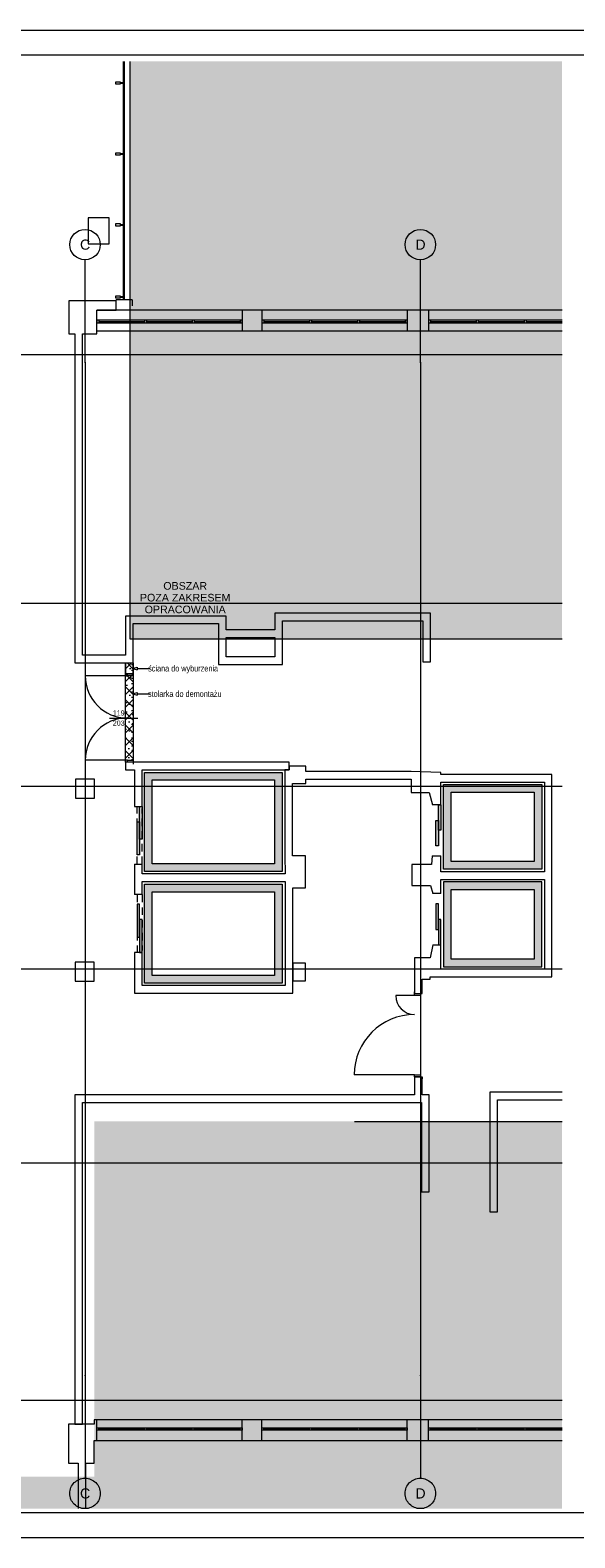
# Paper-space layout 'A-18 ROZBIÓRKI - PIĘTRO 0' of a CAD drawing. Header units: millimetres. Extents: x 0 to 540, y 0 to 297.
# Tile 4 of 7: x 195 to 302, y 0 to 297. Entities that reach past the tile are written whole.
import ezdxf
from ezdxf.xclip import XClip

# ---------------------------------------------------------------- set-up
doc = ezdxf.new("R2010")
doc.units = ezdxf.units.MM
doc.header["$MEASUREMENT"] = 0
doc.header["$XCLIPFRAME"] = 0
for name, pattern in [('ACAD_ISO03W100', [300, 120, -180]), ('DASHDOTX2', [1000, 500, -250, 0, -250]), ('Przer. długie kreski', [2.5, 1.5, -1]), ('PRZERYWANA_DU_A', [550, 350, -200])]:
    doc.linetypes.add(name, pattern=pattern)
for name, color, linetype, lineweight in [('0_Nr_pióra__2', 8, 'Continuous', 13), ('A_linie przekroju_Nr_pióra__1', 7, 'Continuous', 20), ('A_podkład_Nr_pióra__2', 8, 'Continuous', 13), ('A_winda_Nr_pióra__1', 7, 'Continuous', 20), ('A_ściany_Nr_pióra__1', 7, 'Continuous', 20), ('Drzwi Archicad_Nr_pióra__1', 7, 'Continuous', 20), ('Znaczniki drzwi Archicada_Nr_pióra__3', 252, 'Continuous', 13)]:
    doc.layers.add(name, color=color, linetype=linetype, lineweight=lineweight)
for name, color, linetype, lineweight, true_color in [('A_Arkusz_Nr_pióra__255', 7, 'Continuous', 15, 0x242424), ('A_opis_Nr_pióra__255', 7, 'Continuous', 15, 0x242424), ('A_opis_Nr_pióra__7', 7, 'Continuous', 18, 0x171717), ('A_opis_Nr_pióra__8', 7, 'Continuous', 13, 0x4c4c4c), ('A_osie_Nr_pióra__16', 7, 'Continuous', 5, 0x0f0f0f), ('A_osie_Nr_pióra__76', 7, 'Continuous', 5, 0x2d2d2d), ('A_rozbiórki_Nr_pióra__10', 7, 'Continuous', 13, 0x4b4b4b), ('A_ściany_Nr_pióra__19', 7, 'Continuous', 5, 0x191919), ('Okna Archicada_Nr_pióra__19', 7, 'Continuous', 5, 0x191919)]:
    doc.layers.add(name, color=color, linetype=linetype, lineweight=lineweight, true_color=true_color)
for name, color, linetype in [('A_podrys', 7, 'Continuous'), ('A_rozbiórki', 7, 'Continuous'), ('A_winda', 7, 'Continuous')]:
    doc.layers.add(name, color=color, linetype=linetype)
doc.styles.add('STYL_AUTOMATYCZNY_1', font='arial.ttf')
doc.styles.add('STYL_AUTOMATYCZNY_2', font='ARIALN.TTF')

# ---------------------------------------------------------------- blocks, each defined once
blk = doc.blocks.new('Rysunek_1_1', base_point=(-1569.62, -297.03))
at = {"linetype": 'Continuous', "lineweight": 0, "true_color": 0x484848}
for points in [[(49.12, 5.75), (299.57, 5.75), (299.57, 82.04), (207.5, 82.04), (207.5, 12.04), (172.5, 12.04), (172.5, 82.04), (57.5, 82.04), (57.5, 290.85), (49.12, 290.85)], [(299.57, 290.85), (214.57, 290.85), (214.57, 177.04), (299.57, 177.04)]]:
    blk.add_hatch(color=251, dxfattribs=at).paths.add_polyline_path(points)
at = {"layer": 'A_rozbiórki', "linetype": 'Continuous', "lineweight": 0, "true_color": 0x4b4b4b}
h = blk.add_hatch(dxfattribs=at)
h.set_pattern_fill('facing_tile_0001', color=251, style=0, pattern_type=2)
h.set_pattern_definition([(45, (-1569.6248, -297.0338), (-1.2572359, 1.2572359), []), (135, (-1569.6248, -297.0338), (1.2572359, 1.2572359), []), (90, (-1570.882, -295.7765), (-1.6002, 0), [0, -1.0668, 0, -1.6002]), (155, (-1569.6248, -294.5193), (0.6762737, 1.4502737), [0, -0.78232, 0, -1.35128])])
h.paths.add_polyline_path([(213.66, 172.35), (213.66, 152.79), (215.16, 152.79), (215.16, 172.35)])
at = {"layer": 'A_winda', "linetype": 'Continuous', "lineweight": 0, "true_color": 0xfdfdfd}
h = blk.add_hatch(color=7, dxfattribs=at)
h.paths.add_polyline_path([(217.4, 150.79), (217.4, 131.29), (244.49, 131.29), (244.49, 150.79)])
h.paths.add_polyline_path([(242.99, 149.29), (242.99, 132.79), (218.9, 132.79), (218.9, 149.29)], flags=0)
h = blk.add_hatch(color=7, dxfattribs=at)
h.paths.add_polyline_path([(276.21, 148.39), (276.21, 131.72), (295.57, 131.72), (295.57, 148.39)])
h.paths.add_polyline_path([(294.07, 146.89), (294.07, 133.22), (277.71, 133.22), (277.71, 146.89)], flags=0)
for points in [[(216.4, 137.6), (216.9, 137.6), (216.9, 144.1), (216.4, 144.1)], [(275.21, 139.39), (275.71, 139.39), (275.71, 144.39), (275.21, 144.39)], [(215.9, 134.54), (216.4, 134.54), (216.4, 141.04), (215.9, 141.04)], [(274.71, 136.33), (275.21, 136.33), (275.21, 141.33), (274.71, 141.33)], [(215.9, 124.86), (215.9, 118.36), (216.4, 118.36), (216.4, 124.86)], [(274.71, 124.87), (274.71, 119.87), (275.21, 119.87), (275.21, 124.87)], [(216.4, 121.8), (216.4, 115.3), (216.9, 115.3), (216.9, 121.8)], [(275.21, 121.81), (275.21, 116.81), (275.71, 116.81), (275.71, 121.81)]]:
    blk.add_hatch(color=7, dxfattribs=at).paths.add_polyline_path(points)
h = blk.add_hatch(color=7, dxfattribs=at)
h.paths.add_polyline_path([(217.4, 128.79), (217.4, 109.29), (244.49, 109.29), (244.49, 128.79)])
h.paths.add_polyline_path([(242.99, 127.29), (242.99, 110.79), (218.9, 110.79), (218.9, 127.29)], flags=0)
h = blk.add_hatch(color=7, dxfattribs=at)
h.paths.add_polyline_path([(295.57, 129.22), (276.21, 129.22), (276.21, 112.51), (295.57, 112.51)])
h.paths.add_polyline_path([(294.07, 127.72), (294.07, 114.01), (277.71, 114.01), (277.71, 127.72)], flags=0)
at = {"layer": '0_Nr_pióra__2', "color": 8, "linetype": 'PRZERYWANA_DU_A', "lineweight": 13, "flags": 128}
for points in [[(57.5, 290.85), (57.5, 82.04), (172.5, 82.04), (172.5, 12.04), (207.5, 12.04), (207.5, 82.04), (299.57, 82.04)], [(299.57, 177.04), (214.57, 177.04), (214.57, 290.85)], [(299.57, 82.04), (299.57, 177.04)]]:
    blk.add_lwpolyline(points, dxfattribs=at)
at = {"layer": 'A_linie przekroju_Nr_pióra__1', "color": 7, "linetype": 'ACAD_ISO03W100', "lineweight": 20}
blk.add_line((68.6, 119.87), (299.57, 119.87), dxfattribs=at)
at = {"layer": 'A_opis_Nr_pióra__255', "color": 250, "linetype": 'Continuous', "lineweight": 15, "true_color": 0x242424}
for p, q in [((215, 171.25), (215.94, 171.5)), ((215, 171.25), (215.94, 171)), ((215.94, 171.5), (215.94, 171)), ((215.94, 171.25), (216.28, 171.25)), ((216.28, 171.25), (218.52, 171.25)), ((214.99, 166.25), (215.92, 166.5)), ((215.92, 166.5), (215.92, 166)), ((214.99, 166.25), (215.92, 166)), ((215.92, 166.25), (216.28, 166.25)), ((216.28, 166.25), (218.52, 166.25))]:
    blk.add_line(p, q, dxfattribs=at)
at = {"layer": 'A_osie_Nr_pióra__16', "color": 250, "linetype": 'DASHDOTX2', "lineweight": 5, "true_color": 0x0f0f0f}
for p, q in [((205.67, 231.5), (205.67, 251.75)), ((271.67, 231.5), (271.67, 251.75)), ((299.57, 233.04), (75.37, 233.04)), ((205.67, 231.5), (205.67, 32)), ((271.67, 231.5), (271.67, 32)), ((299.57, 184.04), (75.37, 184.04)), ((299.57, 148.04), (75.37, 148.04)), ((299.57, 112.04), (75.37, 112.04)), ((299.57, 73.81), (75.37, 73.81)), ((205.67, 32), (205.67, 11.75)), ((271.67, 32), (271.67, 11.75)), ((299.57, 27.06), (75.37, 27.06))]:
    blk.add_line(p, q, dxfattribs=at)
for p in [(205.67, 231.5), (205.67, 231.5), (271.67, 231.5), (271.67, 231.5), (205.67, 32), (205.67, 32), (271.67, 32), (271.67, 32)]:
    blk.add_point(p, dxfattribs=at)
at = {"layer": 'A_osie_Nr_pióra__76', "color": 250, "linetype": 'Continuous', "lineweight": 5, "true_color": 0x2d2d2d}
for centre in [(205.67, 254.75), (271.67, 254.75), (205.67, 8.75), (271.67, 8.75)]:
    blk.add_circle(centre, 3, dxfattribs=at)
at = {"layer": 'A_podkład_Nr_pióra__2', "color": 8, "linetype": 'Continuous', "lineweight": 13}
for p, q in [((213.18, 290.85), (213.18, 243.87)), ((213.43, 243.87), (213.43, 290.85)), ((211.74, 286.33), (211.74, 286.85)), ((211.74, 286.85), (212.56, 286.85)), ((212.56, 286.33), (211.74, 286.33)), ((212.56, 286.85), (212.56, 286.33)), ((212.56, 286.69), (213.18, 286.69)), ((213.18, 286.49), (212.56, 286.49)), ((213.38, 286.85), (213.18, 286.85)), ((213.18, 286.33), (213.38, 286.33)), ((213.38, 286.33), (213.38, 286.85)), ((211.74, 272.35), (211.74, 272.86)), ((211.74, 272.86), (212.56, 272.86)), ((212.56, 272.35), (211.74, 272.35)), ((212.56, 272.86), (212.56, 272.35)), ((212.56, 272.71), (213.18, 272.71)), ((213.18, 272.5), (212.56, 272.5)), ((213.38, 272.86), (213.18, 272.86)), ((213.18, 272.35), (213.38, 272.35)), ((213.38, 272.35), (213.38, 272.86)), ((211.74, 258.37), (211.74, 258.88)), ((211.74, 258.88), (212.56, 258.88)), ((212.56, 258.88), (212.56, 258.37)), ((212.56, 258.73), (213.18, 258.73)), ((213.18, 258.52), (212.56, 258.52)), ((213.38, 258.88), (213.18, 258.88)), ((213.38, 258.37), (213.38, 258.88)), ((212.56, 258.37), (211.74, 258.37)), ((213.18, 258.37), (213.38, 258.37)), ((211.74, 244.18), (211.74, 244.69)), ((211.74, 244.69), (212.56, 244.69)), ((212.56, 244.18), (211.74, 244.18)), ((211.78, 242.67), (211.78, 243.87)), ((214.93, 243.87), (211.78, 243.87)), ((212.56, 244.69), (212.56, 244.18)), ((212.56, 244.54), (213.18, 244.54)), ((213.18, 244.33), (212.56, 244.33)), ((213.38, 244.69), (213.18, 244.69)), ((213.18, 244.18), (213.38, 244.18)), ((213.38, 244.18), (213.38, 244.69)), ((214.93, 243.87), (214.93, 242.67))]:
    blk.add_line(p, q, dxfattribs=at)
at = {"layer": 'A_rozbiórki_Nr_pióra__10', "color": 251, "linetype": 'ACAD_ISO03W100', "lineweight": 13, "true_color": 0x4b4b4b, "flags": 128}
blk.add_lwpolyline([(213.66, 172.35), (215.16, 172.35), (215.16, 152.79), (213.66, 152.79)], close=True, dxfattribs=at)
at = {"layer": 'A_winda_Nr_pióra__1', "color": 7, "linetype": 'Przer. długie kreski', "lineweight": 20}
for p, q in [((215.9, 132.7), (215.9, 144.1)), ((216.9, 132.7), (216.9, 143.7)), ((215.9, 126.7), (215.9, 115.3)), ((216.9, 126.7), (216.9, 115.7))]:
    blk.add_line(p, q, dxfattribs=at)
at = {"layer": 'A_winda_Nr_pióra__1', "color": 7, "linetype": 'PRZERYWANA_DU_A', "lineweight": 20, "flags": 128}
for points in [[(217.4, 150.79), (244.49, 150.79), (244.49, 131.29), (217.4, 131.29)], [(242.99, 149.29), (242.99, 132.79), (218.9, 132.79), (218.9, 149.29)], [(276.21, 148.39), (295.57, 148.39), (295.57, 131.72), (276.21, 131.72)], [(294.07, 146.89), (294.07, 133.22), (277.71, 133.22), (277.71, 146.89)], [(217.4, 128.79), (244.49, 128.79), (244.49, 109.29), (217.4, 109.29)], [(295.57, 129.22), (276.21, 129.22), (276.21, 112.51), (295.57, 112.51)], [(294.07, 127.72), (294.07, 114.01), (277.71, 114.01), (277.71, 127.72)], [(242.99, 127.29), (242.99, 110.79), (218.9, 110.79), (218.9, 127.29)]]:
    blk.add_lwpolyline(points, close=True, dxfattribs=at)
at = {"layer": 'A_winda_Nr_pióra__1', "color": 7, "linetype": 'Continuous', "lineweight": 20, "flags": 128}
for points in [[(216.4, 137.6), (216.4, 144.1), (216.9, 144.1), (216.9, 137.6)], [(275.21, 139.39), (275.21, 144.39), (275.71, 144.39), (275.71, 139.39)], [(215.9, 134.54), (215.9, 141.04), (216.4, 141.04), (216.4, 134.54)], [(274.71, 136.33), (274.71, 141.33), (275.21, 141.33), (275.21, 136.33)], [(215.9, 124.86), (215.9, 118.36), (216.4, 118.36), (216.4, 124.86)], [(274.71, 124.87), (274.71, 119.87), (275.21, 119.87), (275.21, 124.87)], [(216.4, 121.8), (216.4, 115.3), (216.9, 115.3), (216.9, 121.8)], [(275.21, 121.81), (275.21, 116.81), (275.71, 116.81), (275.71, 121.81)]]:
    blk.add_lwpolyline(points, close=True, dxfattribs=at)
at = {"layer": 'A_ściany_Nr_pióra__1', "color": 7, "linetype": 'Continuous', "lineweight": 20}
for p, q in [((236.57, 241.85), (236.57, 237.8)), ((240.47, 241.85), (240.47, 237.8)), ((269.07, 241.85), (269.07, 237.8)), ((273.27, 241.85), (273.27, 237.8)), ((213.66, 170.21), (213.66, 170.58)), ((214.01, 170.21), (213.66, 170.21)), ((215.16, 170.21), (214.01, 170.21)), ((215.16, 170.21), (215.16, 170.58)), ((213.66, 152.79), (213.66, 152.42)), ((214.01, 152.79), (213.66, 152.79)), ((215.16, 152.79), (214.01, 152.79)), ((215.16, 152.79), (215.16, 152.42)), ((215.4, 144.1), (216.9, 144.1)), ((275.71, 144.39), (274.07, 144.39)), ((273.99, 134.32), (275.71, 134.32)), ((215.4, 132.7), (216.9, 132.7)), ((216.9, 126.7), (215.4, 126.7)), ((275.71, 126.93), (274.11, 126.93)), ((274.13, 116.81), (275.71, 116.81)), ((216.9, 115.3), (215.4, 115.3)), ((270.53, 107.21), (270.53, 107.58)), ((270.53, 107.21), (271.68, 107.21)), ((271.68, 107.21), (272.03, 107.21)), ((272.03, 107.21), (272.03, 107.58)), ((270.53, 90.81), (270.53, 90.44)), ((270.53, 90.81), (271.68, 90.81)), ((271.68, 90.81), (272.03, 90.81)), ((272.03, 90.81), (272.03, 90.44)), ((207.97, 19.19), (207.97, 23.24)), ((236.57, 19.19), (236.57, 23.24)), ((240.47, 19.19), (240.47, 23.24)), ((269.07, 19.19), (269.07, 23.24)), ((273.27, 19.19), (273.27, 23.24))]:
    blk.add_line(p, q, dxfattribs=at)
at = {"layer": 'A_ściany_Nr_pióra__1', "color": 7, "linetype": 'Continuous', "lineweight": 20, "flags": 128}
for points in [[(206.3, 260.03), (206.3, 254.93)], [(210.4, 260.03), (206.3, 260.03)], [(210.4, 254.93), (210.4, 260.03)], [(206.3, 254.93), (210.4, 254.93)], [(202.45, 243.66), (202.45, 237.19)], [(211.78, 243.66), (202.45, 243.66)], [(211.78, 241.85), (211.78, 243.66)], [(207.97, 237.19), (207.97, 241.85)], [(207.97, 241.85), (211.78, 241.85)], [(240.47, 241.85), (236.57, 241.85)], [(273.27, 241.85), (269.07, 241.85)], [(236.57, 237.8), (240.47, 237.8)], [(269.07, 237.8), (273.27, 237.8)], [(202.45, 237.19), (203.65, 237.19)], [(203.65, 237.19), (203.65, 173.85)], [(205.15, 237.19), (207.97, 237.19)], [(205.15, 173.85), (205.15, 237.19)], [(213.66, 181.59), (213.66, 173.85)], [(233.47, 181.59), (213.66, 181.59)], [(233.47, 178.89), (233.47, 181.59)], [(243.02, 182.14), (243.02, 178.89)], [(273.67, 182.14), (243.02, 182.14)], [(273.67, 172.59), (273.67, 182.14)], [(215.16, 170.21), (215.16, 180.09)], [(215.16, 180.09), (231.97, 180.09)], [(231.97, 180.09), (231.97, 178.89)], [(231.97, 178.89), (231.97, 177.39)], [(243.02, 178.89), (233.47, 178.89)], [(244.52, 172.04), (244.52, 180.64)], [(244.52, 180.64), (272.17, 180.64)], [(272.17, 180.64), (272.17, 172.59)], [(231.97, 177.39), (231.97, 173.54)], [(233.47, 173.54), (233.47, 177.39)], [(233.47, 177.39), (243.02, 177.39)], [(243.02, 177.39), (243.02, 173.54)], [(203.65, 173.85), (203.65, 172.35)], [(203.65, 172.35), (213.66, 172.35)], [(213.66, 173.85), (205.15, 173.85)], [(213.66, 172.35), (213.66, 170.21)], [(231.97, 173.54), (231.97, 172.04)], [(243.02, 173.54), (233.47, 173.54)], [(272.17, 172.59), (273.67, 172.59)], [(231.97, 172.04), (244.52, 172.04)], [(213.66, 152.79), (213.66, 151.29)], [(245.86, 152.79), (215.16, 152.79)], [(249.1, 152.04), (245.85, 152.04)], [(245.85, 152.04), (245.85, 151.29)], [(245.86, 151.29), (245.86, 152.79)], [(249.1, 150.94), (249.1, 152.04)], [(203.82, 149.48), (203.82, 145.72)], [(207.52, 149.48), (203.82, 149.48)], [(207.52, 145.72), (207.52, 149.48)], [(213.66, 151.29), (215.4, 151.29)], [(215.4, 151.29), (215.4, 144.1)], [(216.9, 144.1), (216.9, 151.29)], [(216.9, 151.29), (245.86, 151.29)], [(245.85, 151.29), (244.98, 151.29)], [(244.98, 151.29), (244.98, 148.59)], [(244.98, 148.59), (244.98, 134.36)], [(246.48, 134.36), (246.48, 148.59)], [(246.48, 148.59), (249.1, 148.59)], [(269.88, 150.94), (249.1, 150.94)], [(249.1, 148.59), (249.1, 149.44)], [(249.1, 149.44), (269.88, 149.44)], [(275.71, 150.78), (269.88, 150.94)], [(269.88, 149.44), (269.88, 146.84)], [(275.71, 150.39), (275.71, 150.78)], [(297.57, 150.39), (275.71, 150.39)], [(275.71, 144.39), (275.71, 148.89)], [(275.71, 148.89), (296.07, 148.89)], [(296.07, 148.89), (296.07, 131.22)], [(297.57, 148.89), (297.57, 150.39)], [(297.57, 110.51), (297.57, 148.89)], [(203.82, 145.72), (207.52, 145.72)], [(269.88, 146.84), (273.42, 146.84)], [(273.42, 146.84), (274.07, 144.39)], [(244.98, 134.36), (245.04, 130.79)], [(249.09, 134.36), (246.48, 134.36)], [(249.09, 128.03), (249.09, 134.36)], [(273.99, 134.32), (273.86, 132.65)], [(275.71, 131.22), (275.71, 134.32)], [(215.4, 132.7), (215.4, 126.7)], [(216.9, 130.79), (216.9, 132.7)], [(245.04, 130.79), (216.9, 130.79)], [(273.86, 132.65), (269.96, 132.65)], [(269.96, 132.65), (269.96, 128.49)], [(296.07, 131.22), (275.71, 131.22)], [(216.9, 126.7), (216.9, 129.29)], [(216.9, 129.29), (245.06, 129.29)], [(245.06, 129.29), (245.09, 128.03)], [(245.09, 128.03), (245.09, 108.79)], [(246.59, 107.29), (246.59, 128.03)], [(246.59, 128.03), (249.09, 128.03)], [(269.96, 128.49), (273.69, 128.49)], [(273.69, 128.49), (274.11, 126.93)], [(275.71, 126.93), (275.71, 129.72)], [(275.71, 129.72), (296.07, 129.72)], [(296.07, 129.72), (296.07, 112.01)], [(274.13, 116.81), (273.6, 114.28)], [(275.71, 112.01), (275.71, 116.81)], [(203.74, 113.4), (203.74, 109.63)], [(207.49, 113.4), (203.74, 113.4)], [(207.49, 109.63), (207.49, 113.4)], [(215.4, 115.3), (215.4, 107.29)], [(216.9, 108.79), (216.9, 115.3)], [(249.08, 113.19), (246.59, 113.19)], [(246.59, 113.19), (246.59, 109.74)], [(249.08, 109.74), (249.08, 113.19)], [(273.6, 114.28), (270.53, 114.28)], [(270.53, 114.28), (270.53, 110.03)], [(270.53, 110.03), (270.53, 107.21)], [(272.03, 110.03), (273.6, 110.03)], [(272.03, 107.21), (272.03, 110.03)], [(273.6, 110.03), (273.6, 110.51)], [(273.6, 110.51), (275.71, 110.51)], [(296.07, 112.01), (275.71, 112.01)], [(275.71, 110.51), (297.57, 110.51)], [(203.74, 109.63), (207.49, 109.63)], [(215.4, 107.29), (246.59, 107.29)], [(245.09, 108.79), (216.9, 108.79)], [(246.59, 109.74), (249.08, 109.74)], [(270.53, 90.81), (270.53, 87.29)], [(272.03, 87.29), (272.03, 90.81)], [(270.53, 87.29), (203.68, 87.29)], [(203.68, 87.29), (203.68, 22.39)], [(273.37, 87.29), (272.03, 87.29)], [(273.37, 68.14), (273.37, 87.29)], [(285.32, 87.79), (285.32, 64.21)], [(299.57, 87.79), (285.32, 87.79)], [(286.82, 64.21), (286.82, 86.29)], [(286.82, 86.29), (299.57, 86.29)], [(205.18, 85.79), (271.87, 85.79)], [(205.18, 22.39), (205.18, 85.79)], [(271.87, 85.79), (271.87, 68.14)], [(271.87, 68.14), (273.37, 68.14)], [(285.32, 64.21), (286.82, 64.21)], [(203.68, 22.39), (202.43, 22.39)], [(202.43, 22.39), (202.43, 14.69)], [(203.68, 22.39), (205.18, 22.39)], [(207.47, 22.39), (203.68, 22.39)], [(207.97, 23.24), (207.47, 23.24)], [(207.47, 23.24), (207.47, 22.39)], [(240.47, 23.24), (236.57, 23.24)], [(273.27, 23.24), (269.07, 23.24)], [(207.47, 14.69), (207.47, 19.19)], [(207.47, 19.19), (207.97, 19.19)], [(236.57, 19.19), (240.47, 19.19)], [(269.07, 19.19), (273.27, 19.19)], [(202.43, 14.69), (204.33, 14.69)], [(204.33, 14.69), (204.33, 5.75)], [(205.83, 5.75), (205.83, 14.69)], [(205.83, 14.69), (207.47, 14.69)]]:
    blk.add_lwpolyline(points, dxfattribs=at)
at = {"layer": 'A_ściany_Nr_pióra__19', "color": 250, "linetype": 'Continuous', "lineweight": 5, "true_color": 0x191919}
for p, q in [((236.57, 241.85), (207.97, 241.85)), ((269.07, 241.85), (240.47, 241.85)), ((299.57, 241.85), (273.27, 241.85)), ((207.97, 237.8), (236.57, 237.8)), ((240.47, 237.8), (269.07, 237.8)), ((273.27, 237.8), (299.57, 237.8)), ((236.57, 23.24), (207.97, 23.24)), ((269.07, 23.24), (240.47, 23.24)), ((299.57, 23.24), (273.27, 23.24)), ((207.97, 19.19), (236.57, 19.19)), ((240.47, 19.19), (269.07, 19.19)), ((273.27, 19.19), (299.57, 19.19))]:
    blk.add_line(p, q, dxfattribs=at)
at = {"layer": 'Drzwi Archicad_Nr_pióra__1', "color": 7, "linetype": 'Continuous', "lineweight": 20}
for p, q in [((214.01, 169.81), (205.7, 169.81)), ((213.66, 170.21), (213.66, 170.58)), ((213.66, 170.21), (213.66, 170.58)), ((214.01, 170.21), (213.66, 170.21)), ((214.01, 170.21), (213.66, 170.21)), ((214.01, 169.81), (214.01, 170.21)), ((214.01, 170.21), (215.16, 170.21)), ((215.16, 170.21), (214.01, 170.21)), ((215.16, 170.21), (214.01, 170.21)), ((215.16, 169.81), (214.01, 169.81)), ((215.16, 170.21), (215.16, 170.58)), ((215.16, 170.21), (215.16, 170.58)), ((215.16, 170.21), (215.16, 169.81)), ((214.01, 153.19), (205.7, 153.19)), ((214.01, 152.79), (213.66, 152.79)), ((214.01, 152.79), (213.66, 152.79)), ((213.66, 152.79), (213.66, 152.42)), ((213.66, 152.79), (213.66, 152.42)), ((214.01, 152.79), (214.01, 153.19)), ((214.01, 153.19), (215.16, 153.19)), ((215.16, 152.79), (214.01, 152.79)), ((215.16, 152.79), (214.01, 152.79)), ((215.16, 152.79), (214.01, 152.79)), ((215.16, 153.19), (215.16, 152.79)), ((215.16, 152.79), (215.16, 152.42)), ((215.16, 152.79), (215.16, 152.42)), ((215.4, 144.1), (216.9, 144.1)), ((275.71, 144.39), (274.07, 144.39)), ((273.99, 134.32), (275.71, 134.32)), ((215.4, 132.7), (216.9, 132.7)), ((216.9, 126.7), (215.4, 126.7)), ((275.71, 126.93), (274.11, 126.93)), ((274.13, 116.81), (275.71, 116.81)), ((216.9, 115.3), (215.4, 115.3)), ((270.53, 107.21), (270.53, 107.58)), ((270.53, 107.21), (270.53, 107.58)), ((270.53, 106.81), (270.53, 107.21)), ((270.53, 107.21), (271.68, 107.21)), ((270.53, 107.21), (271.68, 107.21)), ((270.53, 107.21), (271.68, 107.21)), ((271.68, 107.21), (271.68, 106.81)), ((271.68, 107.21), (272.03, 107.21)), ((271.68, 107.21), (272.03, 107.21)), ((272.03, 107.21), (272.03, 107.58)), ((272.03, 107.21), (272.03, 107.58)), ((270.53, 106.81), (266.81, 106.81)), ((271.68, 106.81), (270.53, 106.81)), ((270.53, 91.21), (258.65, 91.21)), ((270.53, 90.81), (270.53, 91.21)), ((270.53, 91.21), (271.68, 91.21)), ((271.68, 90.81), (270.53, 90.81)), ((270.53, 90.81), (271.68, 90.81)), ((270.53, 90.81), (271.68, 90.81)), ((270.53, 90.81), (270.53, 90.44)), ((270.53, 90.81), (270.53, 90.44)), ((271.68, 91.21), (271.68, 90.81)), ((271.68, 90.81), (272.03, 90.81)), ((271.68, 90.81), (272.03, 90.81)), ((272.03, 90.81), (272.03, 90.44)), ((272.03, 90.81), (272.03, 90.44))]:
    blk.add_line(p, q, dxfattribs=at)
for centre, radius, start, end in [((214.01, 169.81), 8.31, 180, 270), ((214.01, 153.19), 8.31, 90, 180), ((270.53, 106.81), 3.72, 180, 270), ((270.53, 91.21), 11.88, 90, 180)]:
    blk.add_arc(centre, radius, start, end, dxfattribs=at)
at = {"layer": 'Okna Archicada_Nr_pióra__19', "color": 250, "linetype": 'Continuous', "lineweight": 5, "true_color": 0x191919}
for p, q in [((236.57, 239.85), (207.97, 239.85)), ((207.97, 239.85), (207.97, 239.35)), ((207.97, 239.35), (236.57, 239.35)), ((208.37, 239.85), (208.37, 239.35)), ((208.37, 239.6), (217.37, 239.6)), ((217.37, 239.85), (217.37, 239.35)), ((217.77, 239.85), (217.77, 239.35)), ((217.77, 239.6), (226.77, 239.6)), ((226.77, 239.85), (226.77, 239.35)), ((227.17, 239.85), (227.17, 239.35)), ((227.17, 239.6), (236.17, 239.6)), ((236.17, 239.85), (236.17, 239.35)), ((236.57, 239.35), (236.57, 239.85)), ((269.07, 239.85), (240.47, 239.85)), ((240.47, 239.85), (240.47, 239.35)), ((240.47, 239.35), (269.07, 239.35)), ((240.87, 239.85), (240.87, 239.35)), ((240.87, 239.6), (249.87, 239.6)), ((249.87, 239.85), (249.87, 239.35)), ((250.27, 239.85), (250.27, 239.35)), ((250.27, 239.6), (259.27, 239.6)), ((259.27, 239.85), (259.27, 239.35)), ((259.67, 239.85), (259.67, 239.35)), ((259.67, 239.6), (268.67, 239.6)), ((268.67, 239.85), (268.67, 239.35)), ((269.07, 239.35), (269.07, 239.85)), ((299.57, 239.85), (273.27, 239.85)), ((273.27, 239.85), (273.27, 239.35)), ((273.27, 239.35), (299.57, 239.35)), ((273.67, 239.85), (273.67, 239.35)), ((273.67, 239.6), (282.67, 239.6)), ((282.67, 239.85), (282.67, 239.35)), ((283.07, 239.85), (283.07, 239.35)), ((283.07, 239.6), (292.07, 239.6)), ((292.07, 239.85), (292.07, 239.35)), ((292.47, 239.85), (292.47, 239.35)), ((292.47, 239.6), (299.57, 239.6)), ((207.97, 21.69), (236.57, 21.69)), ((207.97, 21.19), (207.97, 21.69)), ((236.57, 21.19), (207.97, 21.19)), ((208.37, 21.19), (208.37, 21.69)), ((208.37, 21.44), (217.37, 21.44)), ((217.37, 21.19), (217.37, 21.69)), ((217.77, 21.19), (217.77, 21.69)), ((217.77, 21.44), (226.77, 21.44)), ((226.77, 21.19), (226.77, 21.69)), ((227.17, 21.19), (227.17, 21.69)), ((227.17, 21.44), (236.17, 21.44)), ((236.17, 21.19), (236.17, 21.69)), ((236.57, 21.69), (236.57, 21.19)), ((240.47, 21.69), (269.07, 21.69)), ((240.47, 21.19), (240.47, 21.69)), ((269.07, 21.19), (240.47, 21.19)), ((240.87, 21.19), (240.87, 21.69)), ((240.87, 21.44), (249.87, 21.44)), ((249.87, 21.19), (249.87, 21.69)), ((250.27, 21.19), (250.27, 21.69)), ((250.27, 21.44), (259.27, 21.44)), ((259.27, 21.19), (259.27, 21.69)), ((259.67, 21.19), (259.67, 21.69)), ((259.67, 21.44), (268.67, 21.44)), ((268.67, 21.19), (268.67, 21.69)), ((269.07, 21.69), (269.07, 21.19)), ((273.27, 21.69), (299.57, 21.69)), ((273.27, 21.19), (273.27, 21.69)), ((299.57, 21.19), (273.27, 21.19)), ((273.67, 21.19), (273.67, 21.69)), ((273.67, 21.44), (282.67, 21.44)), ((282.67, 21.19), (282.67, 21.69)), ((283.07, 21.19), (283.07, 21.69)), ((283.07, 21.44), (292.07, 21.44)), ((292.07, 21.19), (292.07, 21.69)), ((292.47, 21.19), (292.47, 21.69)), ((292.47, 21.44), (299.57, 21.44))]:
    blk.add_line(p, q, dxfattribs=at)
at = {"layer": 'Znaczniki drzwi Archicada_Nr_pióra__3', "color": 252, "linetype": 'Continuous', "lineweight": 13}
blk.add_line((210.51, 161.5), (216.08, 161.5), dxfattribs=at)
at = {"layer": 'A_opis_Nr_pióra__7', "color": 250, "linetype": 'Continuous', "lineweight": 18, "true_color": 0x171717, "insert": (225.38, 185.2), "char_height": 1.5, "attachment_point": 5, "line_spacing_factor": 0.928578, "style": 'STYL_AUTOMATYCZNY_1'}
blk.add_mtext('\\A1;{\\pqc;\\fArial|b0|i0|c238|p0;\\W1.000000;OBSZAR\\P\\pqc;\\fArial|b0|i0|c238|p0;\\W1.000000;POZA ZAKRESEM \\P\\pqc;\\fArial|b0|i0|c238|p0;\\W1.000000;OPRACOWANIA}', dxfattribs=at)
at = {"layer": 'A_opis_Nr_pióra__8', "color": 251, "linetype": 'Continuous', "lineweight": 13, "true_color": 0x4c4c4c, "char_height": 1.2, "attachment_point": 6, "style": 'STYL_AUTOMATYCZNY_2'}
for s, insert in [('\\A1;{\\pqr;\\fArial Narrow|b0|i0|c238|p0;\\W1.000000;ściana do wyburzenia}', (231.85, 171.09)), ('\\A1;{\\pqr;\\fArial Narrow|b0|i0|c238|p0;\\W1.000000;stolarka do demontażu}', (232.53, 166.25))]:
    blk.add_mtext(s, dxfattribs=dict(at, insert=insert))
at = {"layer": 'A_osie_Nr_pióra__76', "color": 250, "linetype": 'Continuous', "lineweight": 5, "true_color": 0x2d2d2d, "char_height": 2, "attachment_point": 1, "style": 'STYL_AUTOMATYCZNY_1'}
for s, insert in [('\\A1;{\\pql;\\pt0;\\fArial|b0|i0|c238|p0;\\W1.000000;C}', (204.68, 255.75)), ('\\A1;{\\pql;\\pt0;\\fArial|b0|i0|c238|p0;\\W1.000000;D}', (270.68, 255.75)), ('\\A1;{\\pql;\\pt0;\\fArial|b0|i0|c238|p0;\\W1.000000;C}', (204.68, 9.75)), ('\\A1;{\\pql;\\pt0;\\fArial|b0|i0|c238|p0;\\W1.000000;D}', (270.68, 9.75))]:
    blk.add_mtext(s, dxfattribs=dict(at, insert=insert))
at = {"layer": 'Znaczniki drzwi Archicada_Nr_pióra__3', "color": 252, "linetype": 'Continuous', "lineweight": 13, "char_height": 1, "attachment_point": 7, "style": 'STYL_AUTOMATYCZNY_1'}
for s, insert in [('\\A1;{\\pql;\\pt1;\\fArial|b0|i0|c238|p0;\\W1.000000;203}', (211.13, 159.98)), ('\\A1;{\\pql;\\pt1;\\fArial|b0|i0|c238|p0;\\W1.000000;119}', (211.13, 161.98))]:
    blk.add_mtext(s, dxfattribs=dict(at, insert=insert))

psp = doc.layouts.new('A-18 ROZBIÓRKI - PIĘTRO 0')

# ---------------------------------------------------------------- linework, layer by layer
at = {"layer": 'A_Arkusz_Nr_pióra__255', "color": 250, "linetype": 'Continuous', "lineweight": 15, "true_color": 0x242424}
for p, q in [((535.1, 292.1), (29.9, 292.1)), ((535.1, 4.9), (29.9, 4.9))]:
    psp.add_line(p, q, dxfattribs=at)
at = {"layer": 'A_Arkusz_Nr_pióra__255', "color": 250, "linetype": 'Continuous', "lineweight": 15, "true_color": 0x242424, "flags": 128}
psp.add_lwpolyline([(0, 297), (540, 297), (540, 0), (0, 0)], close=True, dxfattribs=at)

# ---------------------------------------------------------------- block references
at = {"layer": 'A_podrys', "color": 37, "linetype": 'Continuous', "lineweight": 5, "true_color": 0x656532}
ref = psp.add_blockref('Rysunek_1_1', (-1569.62, -297.03), dxfattribs=at)
XClip(ref).set_block_clipping_path([(49.1165459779, 5.7501363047), (299.5665172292, 290.8510794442)])

doc.saveas('drawing.dxf')
